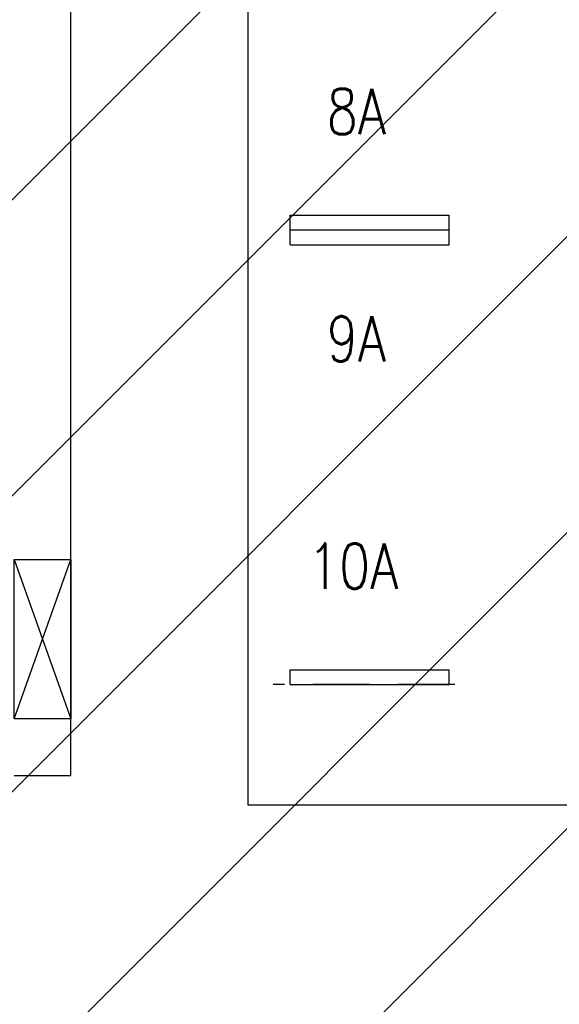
# Model space of a CAD drawing. Header units: centimetres. Extents: x -228435 to 111511, y -89367 to 428125.
# Tile 127 of 216: x -67615 to -65240, y 90894 to 95225. Entities that reach past the tile are written whole.
import ezdxf

# ---------------------------------------------------------------- set-up
doc = ezdxf.new("R2010")
doc.units = ezdxf.units.CM
doc.header["$LTSCALE"] = 50
doc.linetypes.add('DASHED', pattern=[0.75, 0.5, -0.25])
doc.layers.add('ARCH_MUROWANE_IST', color=8, linetype='Continuous')
doc.layers.add('ARCH_WIDOK_IST', color=8, linetype='Continuous')
for name, color, linetype, lineweight in [('ARCH_WIDOK', 8, 'Continuous', 13), ('EL_Przejścia', 8, 'Continuous', 25), ('EL_Rozdzielnice 400V', 8, 'Continuous', 25), ('I-EL_Konstrukcja', 8, 'Continuous', 25)]:
    doc.layers.add(name, color=color, linetype=linetype, lineweight=lineweight)
doc.styles.add('Romans', font='Romans.shx')

# ---------------------------------------------------------------- blocks, each defined once
blk = doc.blocks.new('Rozdzielnica nn')
at = {"layer": 'EL_Rozdzielnice 400V', "linetype": 'DASHED'}
blk.add_line((5552.01, 13756.81), (5472.01, 13756.81), dxfattribs=at)
at = {"layer": 'EL_Rozdzielnice 400V', "linetype": 'Continuous', "style": 'Romans', "width": 0.8}
for s, p in [('8A', (5495.64, 13998.94)), ('9A', (5495.64, 13898.94)), ('10A', (5487.36, 13798.94))]:
    blk.add_text(s, height=20, dxfattribs=at).set_placement(p)
blk = doc.blocks.new('poprzeczka')
at = {"layer": 'I-EL_Konstrukcja'}
for p, q in [((5471.5, 13730, 630), (5471.5, 13736.5, 630)), ((5471.5, 13736.5, 630), (5541.5, 13736.5, 630)), ((5541.5, 13730, 630), (5541.5, 13736.5, 630)), ((5471.5, 13730, 630), (5541.5, 13730, 630))]:
    blk.add_line(p, q, dxfattribs=at)

msp = doc.modelspace()

# ---------------------------------------------------------------- hatches: boundary and pattern name
at = {"layer": 'ARCH_WIDOK'}
h = msp.add_hatch(dxfattribs=at)
h.set_pattern_fill('ANSI31', color=256, scale=290, style=0)
h.set_pattern_definition([(45, (-121140, -45000), (-651.0686, 651.0686), [])])
h.paths.add_polyline_path([(-71740, 89100), (-71740, 102700), (-71190, 102700), (-71190, 105100), (-64590, 105100), (-64590, 89100)])

# ---------------------------------------------------------------- linework, layer by layer
at = {"layer": 'ARCH_MUROWANE_IST', "ltscale": 4, "elevation": 630}
msp.add_lwpolyline([(-67640, 91900), (-67390, 91900), (-67390, 102050)], dxfattribs=at)
at = {"layer": 'ARCH_WIDOK_IST', "elevation": 630}
msp.add_lwpolyline([(-61690, 91770), (-66610, 91770), (-66610, 101270), (-61690, 101270), (-61690, 91770)], dxfattribs=at)
at = {"layer": 'EL_Przejścia'}
for p, q in [((-67640, 92850, -5670), (-67390, 92150, -5670)), ((-67640, 92150, -5670), (-67390, 92850, -5670))]:
    msp.add_line(p, q, dxfattribs=at)
at = {"layer": 'EL_Przejścia', "elevation": -5670}
msp.add_lwpolyline([(-67640, 92150), (-67640, 92850), (-67390, 92850), (-67390, 92150), (-67640, 92150)], dxfattribs=at)

# ---------------------------------------------------------------- block references
at = {"layer": 'EL_Rozdzielnice 400V', "xscale": 10, "yscale": 10, "zscale": 10}
msp.add_blockref('Rozdzielnica nn', (-121220.09835, -45268.05591, 630), dxfattribs=at)
at = {"layer": 'I-EL_Konstrukcja', "xscale": 10, "yscale": 10, "zscale": 10}
for p in [(-121140, -43000, -5670), (-121140, -43065, -5670), (-121140, -45000, -5670)]:
    msp.add_blockref('poprzeczka', p, dxfattribs=at)

doc.saveas('drawing.dxf')
